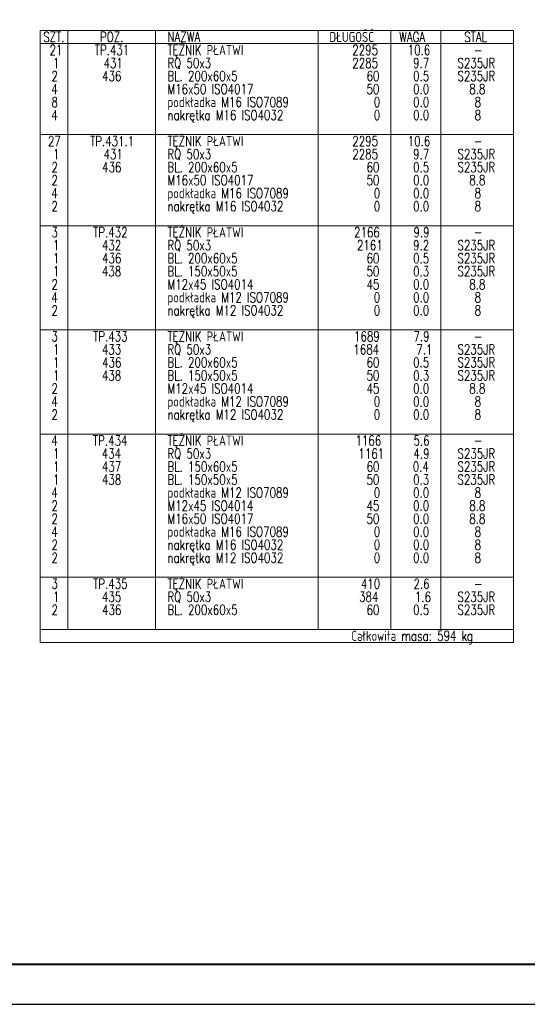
# Model space of a CAD drawing. Header units: millimetres. Extents: x -875 to -363, y 16471 to 16844.
# Tile 11 of 15: x -622 to -495, y 16471 to 16717. Entities that reach past the tile are written whole.
import ezdxf

# ---------------------------------------------------------------- set-up
doc = ezdxf.new("R2010")
doc.units = ezdxf.units.MM
doc.header["$LTSCALE"] = 10
doc.layers.add('_FORMATKA', color=8, linetype='Continuous', plot=False)
for name, color, linetype, lineweight in [('_RAMKA', 7, 'Continuous', 35), ('PS_DIM', 4, 'Continuous', 13), ('PS_TEXT', 3, 'Continuous', 18)]:
    doc.layers.add(name, color=color, linetype=linetype, lineweight=lineweight)
doc.styles.add('simplex', font='simplex.shx', dxfattribs={"width": 0.75})

# ---------------------------------------------------------------- blocks, each defined once
blk = doc.blocks.new('*U181')
at = {"layer": '_FORMATKA', "lineweight": -3}
blk.add_lwpolyline([(-500, 0), (0, 0), (0, 297), (-500, 297)], close=True, dxfattribs=at)
at = {"layer": '_RAMKA', "lineweight": -3, "const_width": 0.5}
blk.add_lwpolyline([(-470, 10), (-10, 10), (-10, 287), (-470, 287)], close=True, dxfattribs=at)
blk = doc.blocks.new('*X279')
at = {"color": 7}
for p, q in [((-498.64, 16714.39), (-616.76, 16714.39)), ((-616.76, 16714.39), (-616.76, 16561.64)), ((-498.64, 16561.64), (-498.64, 16714.39)), ((-616.76, 16561.64), (-498.64, 16561.64))]:
    blk.add_line(p, q, dxfattribs=at)
at = {"color": 3}
for p, q in [((-609.89, 16714.39), (-609.89, 16564.89)), ((-588.01, 16714.39), (-588.01, 16564.89)), ((-547.39, 16714.39), (-547.39, 16564.89)), ((-529.26, 16714.39), (-529.26, 16564.89)), ((-516.76, 16714.39), (-516.76, 16564.89)), ((-616.76, 16711.14), (-498.64, 16711.14)), ((-616.76, 16688.39), (-498.64, 16688.39)), ((-616.76, 16665.64), (-498.64, 16665.64)), ((-616.76, 16639.64), (-498.64, 16639.64)), ((-616.76, 16613.64), (-498.64, 16613.64)), ((-616.76, 16577.89), (-498.64, 16577.89)), ((-616.76, 16564.89), (-498.64, 16564.89))]:
    blk.add_line(p, q, dxfattribs=at)
at = {"color": 1, "style": 'simplex', "width": 0.75}
for s, p in [('SZT.', (-616.01, 16711.52)), ('POZ.', (-601.85, 16711.52)), ('NAZWA', (-585.01, 16711.52)), ('DŁUGOŚĆ', (-544.59, 16711.52)), ('WAGA', (-527.18, 16711.52)), ('STAL', (-510.92, 16711.52)), ('Całkowita masa: 594 kg', (-539.09, 16562.02))]:
    blk.add_text(s, height=2.5, dxfattribs=at).set_placement(p)
at = {"color": 3, "style": 'simplex', "width": 0.75}
for s, p in [('21', (-614.44, 16708.27)), ('TP.431', (-603.15, 16708.27)), ('TĘŻNIK PŁATWI', (-585.01, 16708.27)), ('2295', (-538.87, 16708.27)), ('10.6', (-525.03, 16708.27)), ('-', (-508.51, 16708.27)), ('27', (-614.84, 16685.52)), ('TP.431.1', (-604.31, 16685.52)), ('TĘŻNIK PŁATWI', (-585.01, 16685.52)), ('2295', (-538.87, 16685.52)), ('10.6', (-525.03, 16685.52)), ('-', (-508.51, 16685.52)), ('3', (-613.95, 16662.77)), ('TP.432', (-603.55, 16662.77)), ('TĘŻNIK PŁATWI', (-585.01, 16662.77)), ('2166', (-538.43, 16662.77)), ('9.9', (-523.6, 16662.77)), ('-', (-508.51, 16662.77)), ('3', (-613.95, 16636.77)), ('TP.433', (-603.55, 16636.77)), ('TĘŻNIK PŁATWI', (-585.01, 16636.77)), ('1689', (-538.43, 16636.77)), ('7.9', (-523.6, 16636.77)), ('-', (-508.51, 16636.77)), ('4', (-614, 16610.77)), ('TP.434', (-603.59, 16610.77)), ('TĘŻNIK PŁATWI', (-585.01, 16610.77)), ('1166', (-538.07, 16610.77)), ('5.6', (-523.6, 16610.77)), ('-', (-508.51, 16610.77)), ('3', (-613.95, 16575.02)), ('TP.435', (-603.55, 16575.02)), ('TĘŻNIK PŁATWI', (-585.01, 16575.02)), ('410', (-536.73, 16575.02)), ('2.6', (-523.6, 16575.02)), ('-', (-508.51, 16575.02))]:
    blk.add_text(s, height=2.5, dxfattribs=at).set_placement(p)
at = {"color": 4, "style": 'simplex', "width": 0.75}
for s, p in [('1', (-613.55, 16705.02)), ('431', (-600.96, 16705.02)), ('RQ 50x3', (-585.01, 16705.02)), ('2285', (-538.87, 16705.02)), ('9.7', (-523.69, 16705.02)), ('S235JR', (-512.61, 16705.02)), ('2', (-613.95, 16701.77)), ('436', (-601.32, 16701.77)), ('BL. 200x60x5', (-585.01, 16701.77)), ('60', (-535.3, 16701.77)), ('0.5', (-523.69, 16701.77)), ('S235JR', (-512.61, 16701.77)), ('4', (-614, 16698.52)), ('M16x50 ISO4017', (-585.01, 16698.52)), ('50', (-535.3, 16698.52)), ('0.0', (-523.69, 16698.52)), ('8.8', (-509.67, 16698.52)), ('8', (-613.95, 16695.27)), ('podkładka M16 ISO7089', (-585.01, 16695.27)), ('0', (-533.51, 16695.27)), ('0.0', (-523.69, 16695.27)), ('8', (-508.33, 16695.27)), ('4', (-614, 16692.02)), ('nakrętka M16 ISO4032', (-585.01, 16692.02)), ('0', (-533.51, 16692.02)), ('0.0', (-523.69, 16692.02)), ('8', (-508.33, 16692.02)), ('1', (-613.55, 16682.27)), ('431', (-600.96, 16682.27)), ('RQ 50x3', (-585.01, 16682.27)), ('2285', (-538.87, 16682.27)), ('9.7', (-523.69, 16682.27)), ('S235JR', (-512.61, 16682.27)), ('2', (-613.95, 16679.02)), ('436', (-601.32, 16679.02)), ('BL. 200x60x5', (-585.01, 16679.02)), ('60', (-535.3, 16679.02)), ('0.5', (-523.69, 16679.02)), ('S235JR', (-512.61, 16679.02)), ('2', (-613.95, 16675.77)), ('M16x50 ISO4017', (-585.01, 16675.77)), ('50', (-535.3, 16675.77)), ('0.0', (-523.69, 16675.77)), ('8.8', (-509.67, 16675.77)), ('4', (-614, 16672.52)), ('podkładka M16 ISO7089', (-585.01, 16672.52)), ('0', (-533.51, 16672.52)), ('0.0', (-523.69, 16672.52)), ('8', (-508.33, 16672.52)), ('nakrętka M16 ISO4032', (-585.01, 16669.27)), ('2', (-613.95, 16669.27)), ('0', (-533.51, 16669.27)), ('0.0', (-523.69, 16669.27)), ('8', (-508.33, 16669.27)), ('1', (-613.55, 16659.52)), ('432', (-601.36, 16659.52)), ('RQ 50x3', (-585.01, 16659.52)), ('2161', (-537.71, 16659.52)), ('9.2', (-523.69, 16659.52)), ('S235JR', (-512.61, 16659.52)), ('1', (-613.55, 16656.27)), ('436', (-601.32, 16656.27)), ('BL. 200x60x5', (-585.01, 16656.27)), ('60', (-535.3, 16656.27)), ('0.5', (-523.69, 16656.27)), ('S235JR', (-512.61, 16656.27)), ('1', (-613.55, 16653.02)), ('438', (-601.36, 16653.02)), ('BL. 150x50x5', (-585.01, 16653.02)), ('50', (-535.3, 16653.02)), ('0.3', (-523.69, 16653.02)), ('S235JR', (-512.61, 16653.02)), ('2', (-613.95, 16649.77)), ('M12x45 ISO4014', (-585.01, 16649.77)), ('45', (-535.3, 16649.77)), ('0.0', (-523.69, 16649.77)), ('8.8', (-509.67, 16649.77)), ('4', (-614, 16646.52)), ('podkładka M12 ISO7089', (-585.01, 16646.52)), ('0', (-533.51, 16646.52)), ('0.0', (-523.69, 16646.52)), ('8', (-508.33, 16646.52)), ('2', (-613.95, 16643.27)), ('nakrętka M12 ISO4032', (-585.01, 16643.27)), ('0', (-533.51, 16643.27)), ('0.0', (-523.69, 16643.27)), ('8', (-508.33, 16643.27)), ('1', (-613.55, 16633.52)), ('433', (-601.36, 16633.52)), ('RQ 50x3', (-585.01, 16633.52)), ('1684', (-538.6, 16633.52)), ('7.1', (-522.89, 16633.52)), ('S235JR', (-512.61, 16633.52)), ('1', (-613.55, 16630.27)), ('436', (-601.32, 16630.27)), ('BL. 200x60x5', (-585.01, 16630.27)), ('60', (-535.3, 16630.27)), ('0.5', (-523.69, 16630.27)), ('S235JR', (-512.61, 16630.27)), ('1', (-613.55, 16627.02)), ('438', (-601.36, 16627.02)), ('BL. 150x50x5', (-585.01, 16627.02)), ('50', (-535.3, 16627.02)), ('0.3', (-523.69, 16627.02)), ('S235JR', (-512.61, 16627.02)), ('2', (-613.95, 16623.77)), ('M12x45 ISO4014', (-585.01, 16623.77)), ('45', (-535.3, 16623.77)), ('0.0', (-523.69, 16623.77)), ('8.8', (-509.67, 16623.77)), ('4', (-614, 16620.52)), ('podkładka M12 ISO7089', (-585.01, 16620.52)), ('0', (-533.51, 16620.52)), ('0.0', (-523.69, 16620.52)), ('8', (-508.33, 16620.52)), ('2', (-613.95, 16617.27)), ('nakrętka M12 ISO4032', (-585.01, 16617.27)), ('0', (-533.51, 16617.27)), ('0.0', (-523.69, 16617.27)), ('8', (-508.33, 16617.27)), ('1', (-613.55, 16607.52)), ('434', (-601.41, 16607.52)), ('RQ 50x3', (-585.01, 16607.52)), ('1161', (-537.35, 16607.52)), ('4.9', (-523.6, 16607.52)), ('S235JR', (-512.61, 16607.52)), ('1', (-613.55, 16604.27)), ('437', (-601.36, 16604.27)), ('BL. 150x60x5', (-585.01, 16604.27)), ('60', (-535.3, 16604.27)), ('0.4', (-523.78, 16604.27)), ('S235JR', (-512.61, 16604.27)), ('1', (-613.55, 16601.02)), ('438', (-601.36, 16601.02)), ('BL. 150x50x5', (-585.01, 16601.02)), ('50', (-535.3, 16601.02)), ('0.3', (-523.69, 16601.02)), ('S235JR', (-512.61, 16601.02)), ('4', (-614, 16597.77)), ('podkładka M12 ISO7089', (-585.01, 16597.77)), ('0', (-533.51, 16597.77)), ('0.0', (-523.69, 16597.77)), ('8', (-508.33, 16597.77)), ('2', (-613.95, 16594.52)), ('M12x45 ISO4014', (-585.01, 16594.52)), ('45', (-535.3, 16594.52)), ('0.0', (-523.69, 16594.52)), ('8.8', (-509.67, 16594.52)), ('2', (-613.95, 16591.27)), ('M16x50 ISO4017', (-585.01, 16591.27)), ('50', (-535.3, 16591.27)), ('0.0', (-523.69, 16591.27)), ('8.8', (-509.67, 16591.27)), ('podkładka M16 ISO7089', (-585.01, 16588.02)), ('4', (-614, 16588.02)), ('0', (-533.51, 16588.02)), ('0.0', (-523.69, 16588.02)), ('8', (-508.33, 16588.02)), ('2', (-613.95, 16584.77)), ('nakrętka M16 ISO4032', (-585.01, 16584.77)), ('0', (-533.51, 16584.77)), ('0.0', (-523.69, 16584.77)), ('8', (-508.33, 16584.77)), ('2', (-613.95, 16581.52)), ('nakrętka M12 ISO4032', (-585.01, 16581.52)), ('0', (-533.51, 16581.52)), ('0.0', (-523.69, 16581.52)), ('8', (-508.33, 16581.52)), ('1', (-613.55, 16571.77)), ('435', (-601.36, 16571.77)), ('RQ 50x3', (-585.01, 16571.77)), ('384', (-537.18, 16571.77)), ('1.6', (-523.25, 16571.77)), ('S235JR', (-512.61, 16571.77)), ('2', (-613.95, 16568.52)), ('436', (-601.32, 16568.52)), ('BL. 200x60x5', (-585.01, 16568.52)), ('60', (-535.3, 16568.52)), ('0.5', (-523.69, 16568.52)), ('S235JR', (-512.61, 16568.52))]:
    blk.add_text(s, height=2.5, dxfattribs=at).set_placement(p)

msp = doc.modelspace()

# ---------------------------------------------------------------- block references
at = {"layer": 'PS_DIM'}
msp.add_blockref('*U181', (-369.19, 16471.29), dxfattribs=at)
at = {"layer": 'PS_TEXT', "color": 2, "linetype": 'Continuous'}
msp.add_blockref('*X279', (0, 0), dxfattribs=at)

doc.saveas('drawing.dxf')
